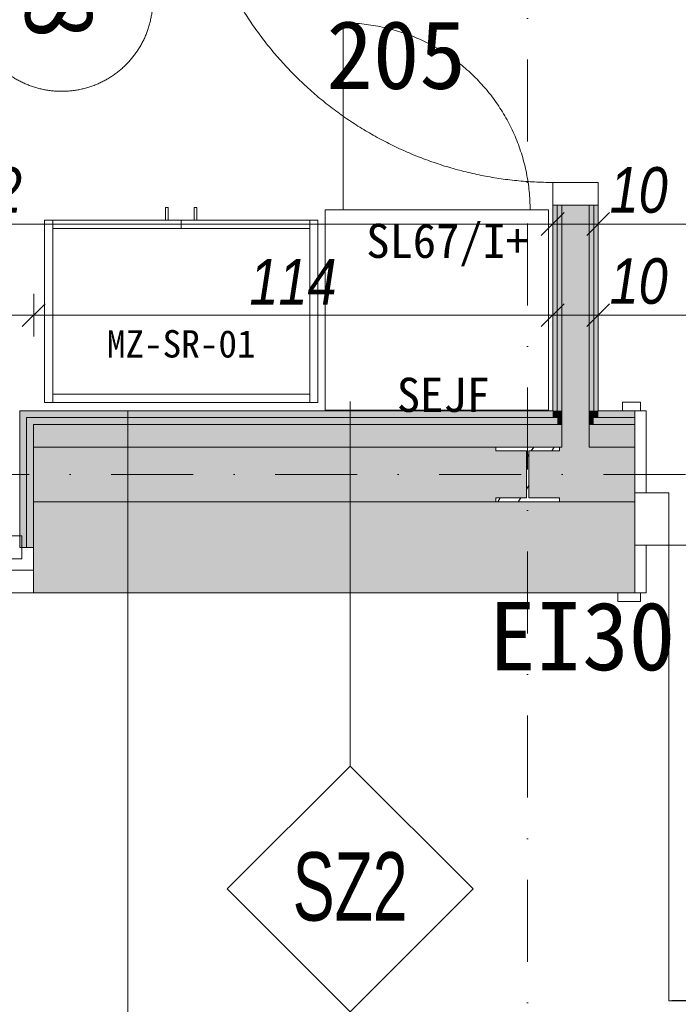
# Model space of a CAD drawing. Header units: millimetres. Extents: x -19278 to 18011, y -32369 to 41467.
# Tile 11 of 64: x -8506 to -7061, y 1727 to 3888. Entities that reach past the tile are written whole.
import ezdxf
from ezdxf.xclip import XClip

# ---------------------------------------------------------------- set-up
doc = ezdxf.new("R2010")
doc.units = ezdxf.units.MM
doc.header["$MEASUREMENT"] = 0
doc.header["$XCLIPFRAME"] = 0
doc.linetypes.add('Kropki i Kreski', pattern=[360, 180, -90, 0, -90])
for name, color, linetype in [('2D - Rysunki i Obrazki', 7, 'Continuous'), ('PT.A.01_1_! konstrukcja stalowa', 7, 'Continuous'), ('PT.A.01_1_Ściany wewnętrzne', 7, 'Continuous'), ('PT.A.01_1_Ściany zewnętrzne', 7, 'Continuous')]:
    doc.layers.add(name, color=color, linetype=linetype)
for name, color, linetype, lineweight, true_color in [('PT.A.01_1_! konstrukcja stalowa_Nr_pióra__28_Nr_pióra__10', 7, 'Continuous', 18, 0xa80f02), ('PT.A.01_1_0_Nr_pióra__70_Nr_pióra__3', 7, 'Continuous', 18, 0x00bfbf), ('PT.A.01_1_Drzwi ArchiCAD_Nr_pióra__23_Nr_pióra__24', 7, 'Continuous', 18, 0xff6600), ('PT.A.01_1_Drzwi ArchiCAD_Nr_pióra__3_Nr_pióra__24', 7, 'Continuous', 18, 0xff6600), ('PT.A.01_1_Okna ArchiCADa_Nr_pióra__23_Nr_pióra__24', 7, 'Continuous', 18, 0xff6600), ('PT.A.01_1_Okna ArchiCADa_Nr_pióra__3_Nr_pióra__24', 7, 'Continuous', 18, 0xff6600), ('PT.A.01_1_Wnętrze - umeblowanie_Nr_pióra__66_Nr_pióra__4', 7, 'Continuous', 18, 0x7057fd), ('PT.A.01_1_Ściany zewnętrzne_Nr_pióra__174_Nr_pióra__22', 7, 'Continuous', 18, 0xe105fa)]:
    doc.layers.add(name, color=color, linetype=linetype, lineweight=lineweight, true_color=true_color)
for name, color, linetype, lineweight in [('PT.A.01_1_0_Nr_pióra__101_Nr_pióra__252', 252, 'Continuous', 18), ('PT.A.01_1_Drzwi ArchiCAD_Nr_pióra__1_Nr_pióra__7', 7, 'Continuous', 18), ('PT.A.01_1_Drzwi ArchiCAD_Nr_pióra__41_Nr_pióra__7', 7, 'Continuous', 18), ('PT.A.01_1_Okna ArchiCADa_Nr_pióra__41_Nr_pióra__7', 7, 'Continuous', 18), ('PT.A.01_1_Osie_Nr_pióra__101_Nr_pióra__252', 252, 'Continuous', 18), ('PT.A.01_1_Wnętrze - umeblowanie_Nr_pióra__1_Nr_pióra__7', 7, 'Continuous', 18), ('PT.A.01_1_Wnętrze - umeblowanie_Nr_pióra__20_Nr_pióra__1', 1, 'Continuous', 18), ('PT.A.01_1_Wymiarowanie_Nr_pióra__40_Nr_pióra__7', 7, 'Continuous', 18), ('PT.A.01_1_Znaczniki drzwi ArchiCADa_Nr_pióra__201_Nr_pióra__7', 7, 'Continuous', 18), ('PT.A.01_1_Ściany wewnętrzne_Nr_pióra__1_Nr_pióra__7', 7, 'Continuous', 18), ('PT.A.01_1_Ściany wewnętrzne_Nr_pióra__41_Nr_pióra__7', 7, 'Continuous', 18), ('PT.A.01_1_Ściany zewnętrzne_Nr_pióra__1_Nr_pióra__7', 7, 'Continuous', 18), ('PT.A.01_1_Ściany zewnętrzne_Nr_pióra__41_Nr_pióra__7', 7, 'Continuous', 18)]:
    doc.layers.add(name, color=color, linetype=linetype, lineweight=lineweight)
doc.styles.add('GENERATED_STYLE_1', font='txt')
doc.styles.add('GENERATED_STYLE_5', font='txt')
doc.styles.add('GENERATED_STYLE_6', font='txt')

# ---------------------------------------------------------------- blocks, each defined once
blk = doc.blocks.new('Rysunek_1_1', base_point=(2114.4, 3072.6))
at = {"layer": 'PT.A.01_1_! konstrukcja stalowa', "linetype": 'Continuous', "lineweight": 0, "true_color": 0x000000}
h = blk.add_hatch(dxfattribs=at)
h.set_pattern_fill('Stal_0001', color=18, style=0, pattern_type=2)
h.set_pattern_definition([(56.608404, (-189831.09, 691936.45), (-93.929467, 61.915307), []), (56.608404, (-189862.4, 691957.09), (-93.929467, 61.915307), [])])
h.paths.add_polyline_path([(-7461.3, 2838), (-7461.3, 2829.5), (-7321.3, 2829.5), (-7321.3, 2838), (-7388.5, 2838), (-7388.5, 2941), (-7321.3, 2941), (-7321.3, 2949.5), (-7461.3, 2949.5), (-7461.3, 2941), (-7394, 2941), (-7394, 2838)])
at = {"layer": 'PT.A.01_1_Ściany wewnętrzne', "linetype": 'Continuous', "lineweight": 0, "true_color": 0xffffff}
for points in [[(-7336.4, 3029.5), (-7326.4, 3029.5), (-7326.4, 3480.5), (-7336.4, 3480.5)], [(-7326.4, 3029.5), (-7316.4, 3029.5), (-7316.4, 3480.5), (-7326.4, 3480.5)], [(-7316.4, 3029.5), (-7256.4, 3029.5), (-7256.4, 3480.5), (-7316.4, 3480.5)], [(-7256.4, 3029.5), (-7246.4, 3029.5), (-7246.4, 3480.5), (-7256.4, 3480.5)], [(-7246.4, 3480.5), (-7246.4, 3029.5), (-7236.4, 3029.5), (-7236.4, 3480.5)]]:
    blk.add_hatch(color=7, dxfattribs=at).paths.add_polyline_path(points)
at = {"layer": 'PT.A.01_1_Ściany zewnętrzne', "linetype": 'Continuous', "lineweight": 0, "true_color": 0xffffff}
for points in [[(-8476.4, 3029.5), (-8506.4, 3029.5), (-8506.4, 2729.5), (-8491.4, 2729.5), (-8491.4, 3014.5), (-8476.4, 3014.5)], [(-8476.4, 3014.5), (-7336.4, 3014.5), (-7336.4, 3029.5), (-8476.4, 3029.5)], [(-7326.4, 3029.5), (-7336.4, 3029.5), (-7336.4, 3014.5), (-7326.4, 3014.5)], [(-7316.4, 3029.5), (-7326.4, 3029.5), (-7326.4, 3014.5), (-7316.4, 3014.5)], [(-7256.4, 3029.5), (-7316.4, 3029.5), (-7316.4, 3014.5), (-7256.4, 3014.5)], [(-7246.4, 3029.5), (-7256.4, 3029.5), (-7256.4, 3014.5), (-7246.4, 3014.5)], [(-7236.4, 3029.5), (-7246.4, 3029.5), (-7246.4, 3014.5), (-7236.4, 3014.5)], [(-7236.4, 3029.5), (-7236.4, 3014.5), (-7156.4, 3014.5), (-7156.4, 3029.5)], [(-8491.4, 3014.5), (-8491.4, 2729.5), (-8476.4, 2729.5), (-8476.4, 3014.5)], [(-8476.4, 2999.5), (-7326.4, 2999.5), (-7326.4, 3014.5), (-8476.4, 3014.5)], [(-7316.4, 3014.5), (-7326.4, 3014.5), (-7326.4, 2999.5), (-7316.4, 2999.5)], [(-7256.4, 3014.5), (-7316.4, 3014.5), (-7316.4, 2999.5), (-7256.4, 2999.5)], [(-7246.4, 3014.5), (-7256.4, 3014.5), (-7256.4, 2999.5), (-7246.4, 2999.5)], [(-7246.4, 2999.5), (-7156.4, 2999.5), (-7156.4, 3014.5), (-7246.4, 3014.5)], [(-8476.4, 2949.5), (-7316.4, 2949.5), (-7316.4, 2999.5), (-8476.4, 2999.5)], [(-7256.4, 2999.5), (-7316.4, 2999.5), (-7316.4, 2949.5), (-7256.4, 2949.5)], [(-7256.4, 2949.5), (-7156.4, 2949.5), (-7156.4, 2999.5), (-7256.4, 2999.5)], [(-8476.4, 2829.5), (-7461.3, 2829.5), (-7461.3, 2838), (-7394, 2838), (-7394, 2941), (-7461.3, 2941), (-7461.3, 2949.5), (-7321.3, 2949.5), (-7321.3, 2941), (-7388.5, 2941), (-7388.5, 2838), (-7321.3, 2838), (-7321.3, 2829.5), (-7316.4, 2829.5), (-7316.4, 2949.5), (-8476.4, 2949.5)], [(-7256.4, 2949.5), (-7316.4, 2949.5), (-7316.4, 2829.5), (-7256.4, 2829.5)], [(-7256.4, 2949.5), (-7256.4, 2829.5), (-7156.4, 2829.5), (-7156.4, 2949.5)]]:
    blk.add_hatch(color=7, dxfattribs=at).paths.add_polyline_path(points)
at = {"layer": 'PT.A.01_1_Ściany zewnętrzne_Nr_pióra__174_Nr_pióra__22', "linetype": 'Continuous'}
blk.add_hatch(color=256, dxfattribs=at).paths.add_polyline_path([(-8476.4, 2629.5), (-7156.4, 2629.5), (-7156.4, 2829.5), (-7321.3, 2829.5), (-7321.3, 2829.5), (-7461.3, 2829.5), (-7461.3, 2829.5), (-8476.4, 2829.5)])
at = {"layer": 'PT.A.01_1_! konstrukcja stalowa_Nr_pióra__28_Nr_pióra__10', "linetype": 'Continuous'}
for p, q in [((-7321.3, 2949.5), (-7461.3, 2949.5)), ((-7461.3, 2949.5), (-7461.3, 2941)), ((-7461.3, 2941), (-7394, 2941)), ((-7394, 2941), (-7394, 2838)), ((-7388.5, 2838), (-7388.5, 2941)), ((-7388.5, 2941), (-7321.3, 2941)), ((-7321.3, 2941), (-7321.3, 2949.5)), ((-7394, 2838), (-7461.3, 2838)), ((-7461.3, 2838), (-7461.3, 2829.7)), ((-7321.3, 2838), (-7388.5, 2838)), ((-7321.3, 2829.7), (-7321.3, 2838)), ((-7461.3, 2829.7), (-7461.3, 2829.5)), ((-7461.3, 2829.5), (-7321.3, 2829.5)), ((-7321.3, 2829.5), (-7321.3, 2829.7))]:
    blk.add_line(p, q, dxfattribs=at)
at = {"layer": 'PT.A.01_1_0_Nr_pióra__101_Nr_pióra__252', "linetype": 'Continuous'}
for p, q in [((-8266.8, 3029.5), (-8270.6, 3029.5)), ((-8268.7, 3029.5), (-8268.7, 3025.7))]:
    blk.add_line(p, q, dxfattribs=at)
at = {"layer": 'PT.A.01_1_0_Nr_pióra__101_Nr_pióra__252', "linetype": 'Continuous', "flags": 128}
blk.add_lwpolyline([(-8268.7, 3029.5), (-8268.7, 953.8), (-8200.4, 984.4), (-8204.2, 984.4)], dxfattribs=at)
at = {"layer": 'PT.A.01_1_0_Nr_pióra__70_Nr_pióra__3', "linetype": 'Continuous'}
for p, q in [((-7780.9, 3049.5), (-7780.9, 2999.5)), ((-7780.9, 2999.5), (-7780.9, 2249.5)), ((-7780.9, 2249.5), (-8050.7, 1979.7)), ((-7511.1, 1979.7), (-7780.9, 2249.5)), ((-8050.7, 1979.7), (-7780.9, 1709.9)), ((-7780.9, 1709.9), (-7511.1, 1979.7))]:
    blk.add_line(p, q, dxfattribs=at)
at = {"layer": 'PT.A.01_1_Drzwi ArchiCAD_Nr_pióra__1_Nr_pióra__7', "linetype": 'Continuous'}
for p, q in [((-7326.4, 3480.5), (-7336.4, 3480.5)), ((-7316.4, 3480.5), (-7326.4, 3480.5)), ((-7246.4, 3480.5), (-7256.4, 3480.5)), ((-7236.4, 3480.5), (-7246.4, 3480.5)), ((-7156.4, 3029.5), (-7183.4, 3029.5)), ((-7156.4, 3029.5), (-7156.4, 3014.5)), ((-7156.4, 3014.5), (-7156.4, 2999.5)), ((-7156.4, 2999.5), (-7156.4, 2949.5))]:
    blk.add_line(p, q, dxfattribs=at)
at = {"layer": 'PT.A.01_1_Drzwi ArchiCAD_Nr_pióra__23_Nr_pióra__24', "linetype": 'Continuous'}
for p, q in [((-7236.4, 3530.5), (-7336.4, 3530.5)), ((-7336.4, 3530.5), (-7336.4, 3480.5)), ((-7236.4, 3480.5), (-7236.4, 3530.5)), ((-7336.4, 3480.5), (-7236.4, 3480.5)), ((-7156.4, 2849.5), (-7156.4, 2734.5)), ((-7081.4, 2849.5), (-7156.4, 2849.5)), ((-7081.4, 2734.5), (-7081.4, 2849.5)), ((-7156.4, 2734.5), (-7081.4, 2734.5))]:
    blk.add_line(p, q, dxfattribs=at)
at = {"layer": 'PT.A.01_1_Drzwi ArchiCAD_Nr_pióra__3_Nr_pióra__24', "linetype": 'Continuous'}
for p, q in [((-7143.4, 3048.5), (-7183.4, 3048.5)), ((-7183.4, 3048.5), (-7183.4, 3029.5)), ((-7143.4, 3029.5), (-7143.4, 3048.5)), ((-7183.4, 3029.5), (-7143.4, 3029.5)), ((-7156.4, 3029.5), (-7156.4, 2849.5)), ((-7131.4, 3029.5), (-7156.4, 3029.5)), ((-7131.4, 2849.5), (-7131.4, 3029.5)), ((-7156.4, 2849.5), (-7131.4, 2849.5)), ((-7156.4, 2734.5), (-7156.4, 2629.5)), ((-7131.4, 2734.5), (-7156.4, 2734.5)), ((-7131.4, 2629.5), (-7131.4, 2734.5)), ((-7081.4, 1734.5), (-7081.4, 2734.5)), ((-7081.4, 2734.5), (-7041.4, 2734.5)), ((-7143.4, 2629.5), (-7193.4, 2629.5)), ((-7193.4, 2629.5), (-7193.4, 2610.5)), ((-7156.4, 2629.5), (-7131.4, 2629.5)), ((-7143.4, 2610.5), (-7143.4, 2629.5)), ((-7193.4, 2610.5), (-7143.4, 2610.5)), ((-7041.4, 1734.5), (-7081.4, 1734.5))]:
    blk.add_line(p, q, dxfattribs=at)
for centre, radius, start, end in [((-7336.4, 4330.5), 800, 180.0001, 270.0001), ((-7081.4, 2734.5), 1000, 270, 0)]:
    blk.add_arc(centre, radius, start, end, dxfattribs=at)
at = {"layer": 'PT.A.01_1_Drzwi ArchiCAD_Nr_pióra__41_Nr_pióra__7', "linetype": 'Continuous'}
for p, q in [((-7256.4, 3480.5), (-7316.4, 3480.5)), ((-7156.4, 2949.5), (-7156.4, 2849.5)), ((-7156.4, 2849.5), (-7156.4, 2829.5)), ((-7156.4, 2829.5), (-7156.4, 2734.5)), ((-7156.4, 2734.5), (-7156.4, 2629.5)), ((-7156.4, 2629.5), (-7193.4, 2629.5))]:
    blk.add_line(p, q, dxfattribs=at)
at = {"layer": 'PT.A.01_1_Okna ArchiCADa_Nr_pióra__23_Nr_pióra__24', "linetype": 'Continuous'}
for p, q in [((-8551.4, 2754.5), (-8501.4, 2754.5)), ((-8501.4, 2754.5), (-8501.4, 2704.5)), ((-8501.4, 2704.5), (-8501.4, 2729.5)), ((-8501.4, 2729.5), (-8476.4, 2729.5)), ((-8501.4, 2704.5), (-8551.4, 2704.5)), ((-8526.4, 2704.5), (-8501.4, 2704.5)), ((-8476.4, 2679.5), (-8526.4, 2679.5))]:
    blk.add_line(p, q, dxfattribs=at)
at = {"layer": 'PT.A.01_1_Okna ArchiCADa_Nr_pióra__3_Nr_pióra__24', "linetype": 'Continuous'}
blk.add_line((-9376.4, 2629.5), (-8476.4, 2629.5), dxfattribs=at)
at = {"layer": 'PT.A.01_1_Okna ArchiCADa_Nr_pióra__41_Nr_pióra__7', "linetype": 'Continuous'}
blk.add_line((-8476.4, 2679.5), (-8476.4, 2729.5), dxfattribs=at)
at = {"layer": 'PT.A.01_1_Osie_Nr_pióra__101_Nr_pióra__252', "linetype": 'Kropki i Kreski'}
for p, q in [((-7391.4, 379.6), (-7391.4, 13044.6)), ((-18028.2, 2889.5), (370.6, 2889.5))]:
    blk.add_line(p, q, dxfattribs=at)
at = {"layer": 'PT.A.01_1_Wnętrze - umeblowanie_Nr_pióra__20_Nr_pióra__1', "linetype": 'Continuous'}
for p, q in [((-7851.8, 3047.4), (-8451.8, 3047.4)), ((-7869.8, 3065.4), (-8433.8, 3065.4))]:
    blk.add_line(p, q, dxfattribs=at)
at = {"layer": 'PT.A.01_1_Wnętrze - umeblowanie_Nr_pióra__20_Nr_pióra__1', "linetype": 'Continuous', "flags": 128}
for points in [[(-8180.1, 3447.4), (-8180.1, 3475.4), (-8186.2, 3475.4), (-8186.2, 3447.4)], [(-8123.4, 3447.4), (-8123.4, 3475.4), (-8117.4, 3475.4), (-8117.4, 3447.4)], [(-8451.8, 3047.4), (-8451.8, 3447.4), (-8433.8, 3447.4), (-8433.8, 3047.4)], [(-8151.8, 3429.4), (-8433.8, 3429.4), (-8433.8, 3447.4), (-8151.8, 3447.4)], [(-7869.8, 3429.4), (-8151.8, 3429.4), (-8151.8, 3447.4), (-7869.8, 3447.4)], [(-7869.8, 3047.4), (-7869.8, 3447.4), (-7851.8, 3447.4), (-7851.8, 3047.4)]]:
    blk.add_lwpolyline(points, close=True, dxfattribs=at)
at = {"layer": 'PT.A.01_1_Wnętrze - umeblowanie_Nr_pióra__66_Nr_pióra__4', "linetype": 'Continuous', "flags": 128}
blk.add_lwpolyline([(-7796, 3470.5), (-7796, 3880.5, -0.414214), (-7386, 3470.5)], format="xyb", dxfattribs=at)
blk.add_lwpolyline([(-7836, 3030.5), (-7346, 3030.5), (-7346, 3470.5), (-7836, 3470.5)], close=True, dxfattribs=at)
at = {"layer": 'PT.A.01_1_Wymiarowanie_Nr_pióra__40_Nr_pióra__7', "linetype": 'Continuous'}
for p, q in [((-7336.4, 3486), (-7336.4, 3392.3)), ((-7336.4, 3486), (-7336.4, 3392.3)), ((-7236.4, 3486), (-7236.4, 3392.3)), ((-7236.4, 3486), (-7236.4, 3392.3)), ((-7361.4, 3414.2), (-7311.4, 3464.2)), ((-7361.4, 3414.2), (-7311.4, 3464.2)), ((-7261.4, 3414.2), (-7211.4, 3464.2)), ((-7261.4, 3414.2), (-7211.4, 3464.2)), ((-7336.4, 3439.2), (-9856.4, 3439.2)), ((-7336.4, 3439.2), (-9856.4, 3439.2)), ((-7236.4, 3439.2), (-7336.4, 3439.2)), ((-7236.4, 3439.2), (-7336.4, 3439.2)), ((-3351.4, 3439.2), (-7236.4, 3439.2)), ((-3351.4, 3439.2), (-7236.4, 3439.2)), ((-3351.4, 3439.2), (-7236.4, 3439.2)), ((-8475.6, 3286), (-8475.6, 3192.3)), ((-8475.6, 3286), (-8475.6, 3192.3)), ((-7336.4, 3286), (-7336.4, 3192.3)), ((-7336.4, 3286), (-7336.4, 3192.3)), ((-7236.4, 3286), (-7236.4, 3192.3)), ((-7236.4, 3286), (-7236.4, 3192.3)), ((-8500.6, 3214.2), (-8450.6, 3264.2)), ((-8500.6, 3214.2), (-8450.6, 3264.2)), ((-7361.4, 3214.2), (-7311.4, 3264.2)), ((-7361.4, 3214.2), (-7311.4, 3264.2)), ((-7261.4, 3214.2), (-7211.4, 3264.2)), ((-7261.4, 3214.2), (-7211.4, 3264.2)), ((-8475.6, 3239.2), (-9378.5, 3239.2)), ((-7336.4, 3239.2), (-8475.6, 3239.2)), ((-7336.4, 3239.2), (-8475.6, 3239.2)), ((-7336.4, 3239.2), (-8475.6, 3239.2)), ((-7236.4, 3239.2), (-7336.4, 3239.2)), ((-7236.4, 3239.2), (-7336.4, 3239.2)), ((-5851.4, 3239.2), (-7236.4, 3239.2)), ((-5851.4, 3239.2), (-7236.4, 3239.2))]:
    blk.add_line(p, q, dxfattribs=at)
at = {"layer": 'PT.A.01_1_Znaczniki drzwi ArchiCADa_Nr_pióra__201_Nr_pióra__7', "linetype": 'Continuous'}
for start, end in [(90.0001, 270.0001), (270.0001, 90.0001)]:
    blk.add_arc((-8414.3, 3930.5), 200, start, end, dxfattribs=at)
at = {"layer": 'PT.A.01_1_Ściany wewnętrzne_Nr_pióra__1_Nr_pióra__7', "linetype": 'Continuous'}
for p, q in [((-7326.4, 3480.5), (-7336.4, 3480.5)), ((-7326.4, 3480.5), (-7326.4, 3029.5)), ((-7316.4, 3480.5), (-7326.4, 3480.5)), ((-7246.4, 3480.5), (-7256.4, 3480.5)), ((-7246.4, 3029.5), (-7246.4, 3480.5)), ((-7236.4, 3480.5), (-7246.4, 3480.5))]:
    blk.add_line(p, q, dxfattribs=at)
at = {"layer": 'PT.A.01_1_Ściany wewnętrzne_Nr_pióra__1_Nr_pióra__7', "linetype": 'Continuous', "flags": 128}
for points in [[(-7336.4, 3480.5), (-7336.4, 3029.5)], [(-7236.4, 3029.5), (-7236.4, 3480.5)]]:
    blk.add_lwpolyline(points, dxfattribs=at)
at = {"layer": 'PT.A.01_1_Ściany wewnętrzne_Nr_pióra__41_Nr_pióra__7', "linetype": 'Continuous'}
for p, q in [((-7316.4, 3480.5), (-7316.4, 3029.5)), ((-7256.4, 3480.5), (-7316.4, 3480.5)), ((-7256.4, 3029.5), (-7256.4, 3480.5))]:
    blk.add_line(p, q, dxfattribs=at)
at = {"layer": 'PT.A.01_1_Ściany zewnętrzne_Nr_pióra__1_Nr_pióra__7', "linetype": 'Continuous'}
for p, q in [((-8506.4, 2729.5), (-8506.4, 3029.5)), ((-8476.4, 3029.5), (-8506.4, 3029.5)), ((-7326.4, 3029.5), (-7326.4, 3014.5)), ((-7246.4, 3014.5), (-7246.4, 3029.5)), ((-7156.4, 3029.5), (-7183.4, 3029.5)), ((-7156.4, 3029.5), (-7156.4, 3014.5)), ((-7156.4, 3029.5), (-7156.4, 3014.5)), ((-7156.4, 3014.5), (-7156.4, 2999.5)), ((-7156.4, 3014.5), (-7156.4, 2999.5)), ((-7156.4, 2999.5), (-7156.4, 2949.5)), ((-7156.4, 2999.5), (-7156.4, 2949.5)), ((-8491.4, 2729.5), (-8506.4, 2729.5)), ((-8476.4, 2729.5), (-8491.4, 2729.5))]:
    blk.add_line(p, q, dxfattribs=at)
at = {"layer": 'PT.A.01_1_Ściany zewnętrzne_Nr_pióra__1_Nr_pióra__7', "linetype": 'Continuous', "flags": 128}
for points in [[(-7336.4, 3029.5), (-8476.4, 3029.5)], [(-7156.4, 3029.5), (-7236.4, 3029.5)]]:
    blk.add_lwpolyline(points, dxfattribs=at)
at = {"layer": 'PT.A.01_1_Ściany zewnętrzne_Nr_pióra__41_Nr_pióra__7', "linetype": 'Continuous'}
for p, q in [((-7316.4, 3029.5), (-7316.4, 3014.5)), ((-7256.4, 3014.5), (-7256.4, 3029.5)), ((-8476.4, 3014.5), (-8491.4, 3014.5)), ((-8491.4, 3014.5), (-8491.4, 2729.5)), ((-7326.4, 3014.5), (-8476.4, 3014.5)), ((-7316.4, 3014.5), (-7316.4, 2999.5)), ((-7256.4, 2999.5), (-7256.4, 3014.5)), ((-7156.4, 3014.5), (-7246.4, 3014.5)), ((-7316.4, 2999.5), (-8476.4, 2999.5)), ((-8476.4, 2999.5), (-8476.4, 2729.5)), ((-7316.4, 2999.5), (-7316.4, 2949.5)), ((-7256.4, 2949.5), (-7256.4, 2999.5)), ((-7156.4, 2999.5), (-7256.4, 2999.5)), ((-7316.4, 2949.5), (-8476.4, 2949.5)), ((-7156.4, 2949.5), (-7256.4, 2949.5)), ((-7156.4, 2949.5), (-7156.4, 2849.5)), ((-7156.4, 2949.5), (-7156.4, 2849.5)), ((-7156.4, 2849.5), (-7156.4, 2829.5)), ((-8476.4, 2829.5), (-7461.3, 2829.5)), ((-7321.3, 2829.5), (-7316.4, 2829.5)), ((-7316.4, 2829.5), (-7256.4, 2829.5)), ((-7256.4, 2829.5), (-7156.4, 2829.5)), ((-7156.4, 2829.5), (-7156.4, 2734.5)), ((-8476.4, 2679.5), (-8476.4, 2729.5)), ((-7156.4, 2734.5), (-7156.4, 2629.5)), ((-8476.4, 2629.5), (-8476.4, 2679.5)), ((-7156.4, 2629.5), (-7193.4, 2629.5))]:
    blk.add_line(p, q, dxfattribs=at)
at = {"layer": 'PT.A.01_1_Ściany zewnętrzne_Nr_pióra__41_Nr_pióra__7', "linetype": 'Continuous', "flags": 128}
blk.add_lwpolyline([(-8476.4, 2629.5), (-7156.4, 2629.5)], dxfattribs=at)
at = {"layer": 'PT.A.01_1_0_Nr_pióra__70_Nr_pióra__3', "linetype": 'Continuous', "insert": (-7780.9, 2060.3), "char_height": 150, "attachment_point": 2, "style": 'GENERATED_STYLE_5'}
blk.add_mtext('\\A1;{\\W0.800000x;\\pt0,70000;\\fArial Narrow|b0|i0|c238|p34;SZ2 }', dxfattribs=at)
at = {"layer": 'PT.A.01_1_Wnętrze - umeblowanie_Nr_pióra__1_Nr_pióra__7', "linetype": 'Continuous', "char_height": 75, "attachment_point": 2, "style": 'GENERATED_STYLE_1'}
for s, insert in [('\\A1;{\\fMS Gothic|b0|i0|c238|p49;SL67/I+}', (-7566.9, 3439.8)), ('\\A1;{\\fMS Gothic|b0|i0|c238|p49;SEJF}', (-7576.4, 3101.8))]:
    blk.add_mtext(s, dxfattribs=dict(at, insert=insert))
at = {"layer": 'PT.A.01_1_Wnętrze - umeblowanie_Nr_pióra__20_Nr_pióra__1', "linetype": 'Continuous', "insert": (-8151.8, 3206.2), "char_height": 60, "attachment_point": 2, "style": 'GENERATED_STYLE_1'}
blk.add_mtext('\\A1;{\\fMS Gothic|b0|i0|c238|p49;MZ-SR-01}', dxfattribs=at)
at = {"layer": 'PT.A.01_1_Wymiarowanie_Nr_pióra__40_Nr_pióra__7', "linetype": 'Continuous', "char_height": 100, "attachment_point": 7, "style": 'GENERATED_STYLE_6'}
for s, insert in [('\\A1;{\\fArial Narrow|b0|i1|c238|p34;252}', (-8692.4, 3462.6)), ('\\A1;{\\fArial Narrow|b0|i1|c238|p34;10}', (-7211.4, 3462.6)), ('\\A1;{\\fArial Narrow|b0|i1|c238|p34;114}', (-8002, 3262.5)), ('\\A1;{\\fArial Narrow|b0|i1|c238|p34;10}', (-7211.4, 3262.6))]:
    blk.add_mtext(s, dxfattribs=dict(at, insert=insert))
at = {"layer": 'PT.A.01_1_Znaczniki drzwi ArchiCADa_Nr_pióra__201_Nr_pióra__7', "linetype": 'Continuous', "char_height": 150, "attachment_point": 7, "style": 'GENERATED_STYLE_1'}
for s, insert, rotation in [('\\A1;{\\fMS Gothic|b0|i0|c238|p49;D8}', (-8495.9, 4049.9), 270.0001), ('\\A1;{\\fMS Gothic|b0|i0|c238|p49;205}', (-7833.1, 3733.4), 0.0001)]:
    blk.add_mtext(s, dxfattribs=dict(at, insert=insert, rotation=rotation))
at = {"layer": 'PT.A.01_1_Znaczniki drzwi ArchiCADa_Nr_pióra__201_Nr_pióra__7', "linetype": 'Continuous', "insert": (-7475.8, 2457.4), "char_height": 150, "attachment_point": 7, "style": 'GENERATED_STYLE_1'}
blk.add_mtext('\\A1;{\\fMS Gothic|b0|i0|c238|p49;EI30}', dxfattribs=at)

msp = doc.modelspace()

# ---------------------------------------------------------------- block references
at = {"layer": '2D - Rysunki i Obrazki', "color": 151, "linetype": 'Continuous', "lineweight": 13, "true_color": 0x80c2ff}
ref = msp.add_blockref('Rysunek_1_1', (2114.4, 3072.6), dxfattribs=at)
XClip(ref).set_block_clipping_path([(-11177.5234049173, -36557.2258517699), (29952.3944637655, -28108.1790241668), (15406.2423630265, 42702.4169420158), (-25723.6755056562, 34253.3701144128)])

doc.saveas('drawing.dxf')
